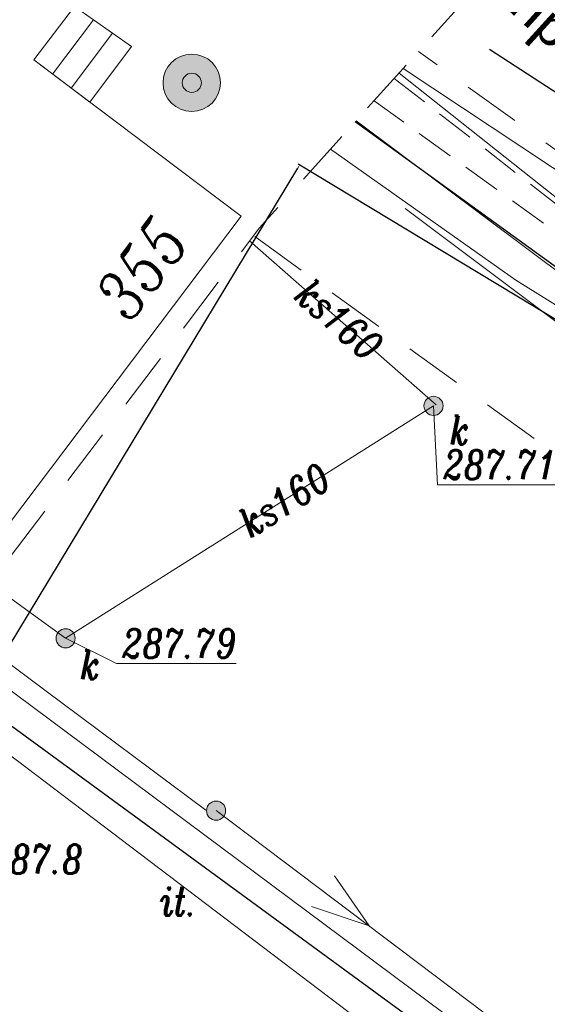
# Model space of a CAD drawing. Header units: metres. Extents: x -1 to 7476305, y 0 to 5497191.
# Tile 96 of 115: x 7475232 to 7475246, y 5497056 to 5497082. Entities that reach past the tile are written whole.
import ezdxf
from ezdxf.enums import TextEntityAlignment as Align

# ---------------------------------------------------------------- set-up
doc = ezdxf.new("R2010")
doc.units = ezdxf.units.M
for name, pattern in [('EGBO02-500', [2.5, 1.5, -1]), ('Krawedz', [0.75, 0.5, -0.25]), ('KTCR02-500', [1.5, 1, -0.5])]:
    doc.linetypes.add(name, pattern=pattern)
doc.layers.add('D_opis', color=7, linetype='Continuous', lineweight=18, plot=False)
doc.layers.add('D_Skarpa przy palisadach', color=7, linetype='Continuous')
for name, color, linetype, lineweight, true_color in [('EGBB01', 7, 'Continuous', 5, 0x0a0909), ('EGBD03', 7, 'Continuous', 5, 0x0a0909), ('EGBO02', 7, 'Continuous', 5, 0x0a0909), ('KTCR02', 7, 'Continuous', 5, 0x0a0909), ('KTOK05_01', 7, 'Continuous', 5, 0x0a0909), ('KTOK06', 7, 'Continuous', 5, 0x0a0909), ('OBOP05_02', 7, 'Continuous', 5, 0x0a0909), ('RTPW01', 7, 'Continuous', 5, 0x0a0909), ('suepnn', 7, 'Continuous', 5, 0x0a0909), ('SUPE_01', 7, 'Continuous', 5, 0x0a0909), ('SUPK_01', 7, 'Continuous', 5, 0x0a0909), ('SUPW_01', 7, 'Continuous', 5, 0x0a0909), ('SUSM04_01_E', 7, 'Continuous', 5, 0x0a0909), ('SUUS13', 7, 'Continuous', 5, 0x0a0909), ('SUUS15_05_K', 7, 'Continuous', 5, 0x0a0909)]:
    doc.layers.add(name, color=color, linetype=linetype, lineweight=lineweight, true_color=true_color)
doc.layers.add('S-1_proj_obnizenia', color=7, linetype='Krawedz', lineweight=30)
doc.styles.add('! rom po 1.8mm', font='calibri.ttf', dxfattribs={"height": 0.9})
doc.styles.add('KAMIL', font='calibri.ttf', dxfattribs={"height": 0.75})
doc.styles.add('Style-ITALIC_1250', font='ITALIC_1250.shx')
doc.linetypes.add('KTOK05_01-500', pattern='A,3.75,[13,dgnlstyle-rozp_2015.shx,S=0.002778,R=0,X=0,Y=0],3.75', length=7.5)
doc.dimstyles.new('! 500', dxfattribs={"dimscale": 5, "dimtxt": 0.9, "dimasz": 0.18, "dimexe": 0.08, "dimexo": 0.04, "dimgap": 0.07, "dimtad": 1, "dimzin": 1, "dimtxsty": '! rom po 1.8mm', "dimcen": 0.09, "dimclrd": 256, "dimclre": 256, "dimclrt": 256, "dimazin": 1, "dimtfac": 1, "dimtix": 1, "dimtmove": 1, "dimatfit": 1, "dimfxl": 0.2, "dimlwd": -1, "dimlwe": -1, "dimarcsym": 0})

# ---------------------------------------------------------------- blocks, each defined once
blk = doc.blocks.new('*D107')
at = {"layer": 'D_Skarpa przy palisadach', "transparency": 16777216}
for p, q in [((7475202.219, 5497015.798), (7475239.616, 5497077.7)), ((7475261.652, 5497064.493), (7475239.628, 5497077.798)), ((7475224.163, 5497002.436), (7475202.139, 5497015.741))]:
    blk.add_line(p, q, dxfattribs=at)
at = {"layer": 'D_Skarpa przy palisadach', "lineweight": 30, "transparency": 16777216}
for points in [[(7475239.603, 5497077.708), (7475239.629, 5497077.692), (7475239.662, 5497077.777)], [(7475202.207, 5497015.805), (7475202.232, 5497015.79), (7475202.173, 5497015.721)]]:
    blk.add_solid(points, dxfattribs=at)
at = {"layer": 'Defpoints', "color": 0, "lineweight": 30, "transparency": 16777216}
for p in [(7475239.662, 5497077.777), (7475261.669, 5497064.482), (7475224.18, 5497002.426)]:
    blk.add_point(p, dxfattribs=at)
at = {"layer": 'D_Skarpa przy palisadach', "lineweight": 30, "transparency": 16777216, "insert": (7475219.717, 5497047.474), "char_height": 0.9, "attachment_point": 5, "rotation": 58.8631, "style": '! rom po 1.8mm'}
blk.add_mtext('Miejsce do wymijania sie osób ze szczególnymi potrzebami\\Pdł. 72,50m', dxfattribs=at)
blk = doc.blocks.new('*D131')
at = {"layer": 'D_opis', "transparency": 16777216}
for p, q in [((7475285.085, 5497071.614), (7475313.148, 5497052.057)), ((7475313.064, 5497052.006), (7475266.284, 5496984.879)), ((7475238.202, 5497004.339), (7475266.265, 5496984.782))]:
    blk.add_line(p, q, dxfattribs=at)
at = {"layer": 'D_opis', "lineweight": 30, "transparency": 16777216}
for points in [[(7475313.051, 5497052.014), (7475313.076, 5497051.997), (7475313.115, 5497052.08)], [(7475266.271, 5496984.888), (7475266.296, 5496984.87), (7475266.232, 5496984.805)]]:
    blk.add_solid(points, dxfattribs=at)
at = {"layer": 'Defpoints', "color": 0, "lineweight": 30, "transparency": 16777216}
for p in [(7475285.068, 5497071.625), (7475238.185, 5497004.351), (7475266.232, 5496984.805)]:
    blk.add_point(p, dxfattribs=at)
at = {"layer": 'D_opis', "lineweight": 30, "transparency": 16777216, "insert": (7475288.525, 5497019.243), "char_height": 0.9, "attachment_point": 5, "rotation": 55.1278, "style": '! rom po 1.8mm'}
blk.add_mtext('istn. chodnik do odtworzenia\\Pdł. 82,00m', dxfattribs=at)
blk = doc.blocks.new('SUUS15_05_K')
at = {"layer": 'SUUS15_05_K', "linetype": 'Continuous', "lineweight": 13, "true_color": 0x7a7a7a}
h = blk.add_hatch(color=8, dxfattribs=at)
edge = h.paths.add_edge_path()
edge.add_arc((0, 0), 0.25, 0, 360)
at = {"layer": 'SUUS15_05_K', "color": 36, "linetype": 'Continuous', "lineweight": 13, "true_color": 0x803300}
blk.add_circle((0, 0), 0.25, dxfattribs=at)
blk = doc.blocks.new('510')
at = {"layer": 'SUSM04_01_E', "linetype": 'Continuous', "lineweight": 13, "true_color": 0x7a7a7a}
h = blk.add_hatch(color=8, dxfattribs=at)
edge = h.paths.add_edge_path()
edge.add_arc((0, 0), 0.25, 0, 360)
at = {"layer": 'SUSM04_01_E', "color": 18, "linetype": 'Continuous', "lineweight": 13, "true_color": 0x0a0909}
blk.add_circle((0, 0), 0.25, dxfattribs=at)
blk = doc.blocks.new('MDCP_klauzula')
at = {"layer": 'SUUS13', "linetype": 'Continuous', "lineweight": 13}
h = blk.add_hatch(color=252, dxfattribs=at)
edge = h.paths.add_edge_path()
edge.add_arc((7475236.845, 5497079.926), 0.75, 0, 360)
h = blk.add_hatch(color=252, dxfattribs=at)
edge = h.paths.add_edge_path()
edge.add_arc((7475236.845, 5497079.926), 0.25, 0, 360)
at = {"layer": 'EGBB01', "color": 252, "linetype": 'Continuous', "lineweight": 18, "flags": 128}
blk.add_lwpolyline([(7475220.277, 5497077.327), (7475224.39, 5497074.24), (7475225.01, 5497075.05), (7475227.53, 5497073.15), (7475226.97, 5497072.29), (7475232.085, 5497068.425), (7475238.131, 5497076.445), (7475232.724, 5497080.522), (7475233.779, 5497081.921), (7475231.124, 5497083.922), (7475229.503, 5497081.772), (7475226.153, 5497084.297), (7475226.722, 5497085.052), (7475226.326, 5497085.351), (7475220.277, 5497077.327)], close=True, dxfattribs=at)
at = {"layer": 'EGBD03', "color": 96, "linetype": 'Continuous', "lineweight": 30}
blk.add_line((7475259.571, 5497065.54), (7475241.113, 5497078.908), dxfattribs=at)
at = {"layer": 'EGBD03', "color": 96, "linetype": 'Continuous', "lineweight": 30, "flags": 128}
for points in [[(7475285.765, 5497091.08), (7475278.81, 5497084.41), (7475262.934, 5497068.916), (7475244.62, 5497080.8)], [(7475262.934, 5497068.916), (7475259.571, 5497065.54), (7475255.16, 5497060.7), (7475248.447, 5497051.193), (7475229.954, 5497064.72)]]:
    blk.add_lwpolyline(points, dxfattribs=at)
at = {"layer": 'EGBO02', "color": 252, "linetype": 'EGBO02-500', "lineweight": 18, "flags": 128}
blk.add_lwpolyline([(7474841.222, 5496643.003), (7474887.135, 5496580.225), (7474952.717, 5496636.531), (7475011.487, 5496696.697), (7475042.452, 5496728.267), (7475075.818, 5496754.639), (7475151.981, 5496814.306), (7475207.79, 5496879.799), (7475244.471, 5496937.344), (7475261.934, 5496992.564), (7475290.267, 5497036.604), (7475361.871, 5497109.05), (7475312.93, 5497156.379), (7475281.54, 5497123.712), (7475238.605, 5497076.129), (7475203.102, 5497029.307), (7475176.13, 5496968.87), (7475152.282, 5496929.365), (7475127.016, 5496890.885), (7475061.018, 5496837.939), (7474956.291, 5496739.91), (7474841.222, 5496643.003)], close=True, dxfattribs=at)
for points in [[(7475262.992, 5497072.019), (7475255.185, 5497071.83), (7475242.768, 5497080.743)], [(7475251.37, 5497060.523), (7475250.282, 5497067.387), (7475238.457, 5497075.933)]]:
    blk.add_lwpolyline(points, dxfattribs=at)
at = {"layer": 'KTCR02', "color": 252, "linetype": 'KTCR02-500', "lineweight": 18, "flags": 128}
blk.add_lwpolyline([(7475242.134, 5497080.04), (7475247.014, 5497076.252), (7475246.632, 5497075.82), (7475241.606, 5497079.455)], dxfattribs=at)
at = {"layer": 'KTOK05_01', "color": 252, "linetype": 'KTOK05_01-500', "lineweight": 18}
for p, q in [((7475248.059, 5497073.758), (7475241.136, 5497078.934)), ((7475246.035, 5497053.691), (7475230.411, 5497065.323))]:
    blk.add_line(p, q, dxfattribs=at)
at = {"layer": 'KTOK06', "color": 252, "linetype": 'Continuous', "lineweight": 18}
for p, q in [((7475233.779, 5497081.921), (7475232.724, 5497080.522)), ((7475234.277, 5497081.572), (7475233.209, 5497080.156)), ((7475234.775, 5497081.223), (7475233.695, 5497079.79))]:
    blk.add_line(p, q, dxfattribs=at)
at = {"layer": 'KTOK06', "color": 252, "linetype": 'Continuous', "lineweight": 18, "flags": 128}
blk.add_lwpolyline([(7475233.779, 5497081.921), (7475235.273, 5497080.875), (7475234.18, 5497079.424), (7475232.724, 5497080.522), (7475233.779, 5497081.921)], close=True, dxfattribs=at)
at = {"layer": 'OBOP05_02', "color": 252, "linetype": 'Continuous', "lineweight": 18}
blk.add_line((7475245.069, 5497052.54), (7475229.6, 5497064.254), dxfattribs=at)
at = {"layer": 'OBOP05_02', "color": 252, "linetype": 'Continuous', "lineweight": 18, "flags": 128}
blk.add_lwpolyline([(7475242.42, 5497076.64), (7475251.68, 5497069.7), (7475256.15, 5497066.41)], dxfattribs=at)
at = {"layer": 'suepnn', "color": 1, "linetype": 'Continuous', "lineweight": 13, "true_color": 0xfa0000}
blk.add_line((7475263.16, 5497041.58), (7475237.48, 5497060.92), dxfattribs=at)
at = {"layer": 'suepnn', "color": 1, "linetype": 'Continuous', "lineweight": 13, "true_color": 0xfa0000, "flags": 128}
blk.add_lwpolyline([(7475240.577, 5497059.214), (7475241.474, 5497057.912), (7475239.975, 5497058.415)], dxfattribs=at)
at = {"layer": 'SUPE_01', "color": 1, "linetype": 'Continuous', "lineweight": 13, "true_color": 0xfa0000}
for p, q in [((7475245.312, 5497074.772), (7475240.466, 5497078.191)), ((7475242.647, 5497076.582), (7475242.647, 5497076.582))]:
    blk.add_line(p, q, dxfattribs=at)
at = {"layer": 'SUPE_01', "color": 1, "linetype": 'Continuous', "lineweight": 13, "true_color": 0xfa0000, "flags": 128}
for points in [[(7475297.3, 5497043.72), (7475295.826, 5497045.349), (7475290.252, 5497050.289), (7475264.142, 5497065.869), (7475242.37, 5497080.302)], [(7475245.312, 5497074.772), (7475271.081, 5497058.769), (7475293.554, 5497045.813), (7475296.133, 5497042.539)], [(7475230.741, 5497065.758), (7475233.005, 5497064.069), (7475237.21, 5497060.93)]]:
    blk.add_lwpolyline(points, dxfattribs=at)
at = {"layer": 'SUPK_01', "color": 36, "linetype": 'Continuous', "lineweight": 13, "true_color": 0x803300}
blk.add_line((7475243.225, 5497071.521), (7475238.354, 5497075.797), dxfattribs=at)
at = {"layer": 'SUPK_01', "color": 36, "linetype": 'Continuous', "lineweight": 13, "true_color": 0x803300, "flags": 128}
blk.add_lwpolyline([(7475243.16, 5497071.49), (7475233.55, 5497065.42), (7475233.55, 5497065.42), (7475231.57, 5497066.851)], dxfattribs=at)
at = {"layer": 'SUPW_01', "color": 5, "linetype": 'Continuous', "lineweight": 13, "flags": 128}
blk.add_lwpolyline([(7475242.26, 5497080.18), (7475247.089, 5497076.358)], dxfattribs=at)
at = {"layer": 'SUUS13', "color": 252, "linetype": 'Continuous', "lineweight": 13}
for radius in [0.75, 0.25]:
    blk.add_circle((7475236.845, 5497079.926), radius, dxfattribs=at)
at = {"layer": 'SUUS15_05_K', "color": 252, "linetype": 'Continuous', "lineweight": 18, "flags": 128}
for points in [[(7475243.16, 5497071.49), (7475243.267, 5497069.43), (7475243.417, 5497069.43)], [(7475233.55, 5497065.42), (7475234.875, 5497064.759), (7475235.025, 5497064.759)]]:
    blk.add_lwpolyline(points, dxfattribs=at)
at = {"layer": 'SUSM04_01_E', "color": 252, "linetype": 'Continuous', "lineweight": 18}
blk.add_blockref('510', (7475237.48, 5497060.92), dxfattribs=at)
at = {"layer": 'SUUS15_05_K', "color": 252, "linetype": 'Continuous', "lineweight": 18}
for p in [(7475243.16, 5497071.49), (7475233.55, 5497065.42)]:
    blk.add_blockref('SUUS15_05_K', p, dxfattribs=at)
at = {"layer": 'EGBB01', "color": 252, "linetype": 'Continuous', "lineweight": 18, "style": 'Style-ITALIC_1250', "width": 0.8}
blk.add_text('355', height=1.25, rotation=52.9875, dxfattribs=at).set_placement((7475236.036, 5497074.704), align=Align.CENTER)
at = {"layer": 'OBOP05_02', "color": 252, "linetype": 'Continuous', "lineweight": 18, "style": 'Style-ITALIC_1250', "width": 0.8}
blk.add_text('it.', height=0.75, dxfattribs=at).set_placement((7475236.021, 5497058.178))
at = {"layer": 'RTPW01', "color": 252, "linetype": 'Continuous', "lineweight": 18, "style": 'Style-ITALIC_1250', "width": 0.8}
blk.add_text('287.8', height=0.75, dxfattribs=at).set_placement((7475231.563, 5497059.282))
at = {"layer": 'SUPK_01', "color": 36, "linetype": 'Continuous', "lineweight": 13, "true_color": 0x803300, "style": 'Style-ITALIC_1250', "width": 0.8}
for rotation, p in [(318.7197, (7475240.692, 5497073.745)), (32.2779, (7475239.267, 5497069.031))]:
    blk.add_text('ks160', height=0.75, rotation=rotation, dxfattribs=at).set_placement(p, align=Align.MIDDLE_CENTER)
at = {"layer": 'SUUS15_05_K', "color": 36, "linetype": 'Continuous', "lineweight": 13, "true_color": 0x803300, "style": 'Style-ITALIC_1250', "width": 0.8}
for s, p in [('k', (7475243.583, 5497070.479)), ('%%u287.71%%U', (7475243.417, 5497069.58)), ('%%u287.79%%U', (7475235.025, 5497064.909)), ('k', (7475233.934, 5497064.352))]:
    blk.add_text(s, height=0.75, dxfattribs=at).set_placement(p)

msp = doc.modelspace()

# ---------------------------------------------------------------- dimensions: what is measured, and where the dimension line sits
at = {"layer": 'D_opis', "lineweight": 30}
dim = msp.add_aligned_dim(p1=(7475285.068, 5497071.625), p2=(7475238.185, 5497004.351), distance=34.186, text='istn. chodnik do odtworzenia\\Pdł. <>m', dimstyle='! 500', override={"dimscale": 0.5}, dxfattribs=at)
dim.commit()
dim.dimension.update_dxf_attribs({"geometry": '*D131', "text_midpoint": (7475288.525, 5497019.243)})
at = {"layer": 'D_Skarpa przy palisadach', "color": 18, "lineweight": 30, "true_color": 0x000000}
dim = msp.add_aligned_dim(p1=(7475224.18, 5497002.426), p2=(7475261.669, 5497064.482), distance=25.711, text='Miejsce do wymijania sie osób ze szczególnymi potrzebami\\Pdł. <>m', dimstyle='! 500', override={"dimscale": 0.5}, dxfattribs=at)
dim.commit()
dim.dimension.update_dxf_attribs({"geometry": '*D107', "text_midpoint": (7475219.717, 5497047.474)})

# ---------------------------------------------------------------- next in the draw order: block references
at = {"layer": 'RTPW01', "color": 18, "lineweight": 30, "true_color": 0x000000}
msp.add_blockref('MDCP_klauzula', (0, 0), dxfattribs=at)

# ---------------------------------------------------------------- next in the draw order: texts
at = {"layer": 'S-1_proj_obnizenia', "color": 7, "linetype": 'Continuous', "lineweight": 30, "insert": (7475241.278, 5497086.889), "char_height": 1, "attachment_point": 6, "rotation": 137.7375, "style": 'KAMIL'}
msp.add_mtext('{\\C256;Przebudowa \\fCalibri|b0|i0|c238|p34;zjazdu zwykłego\\P\\fCalibri|b0|i0|c0|p34; szer. 3,50m, KM 2+471.4}', dxfattribs=at)

doc.saveas('drawing.dxf')
